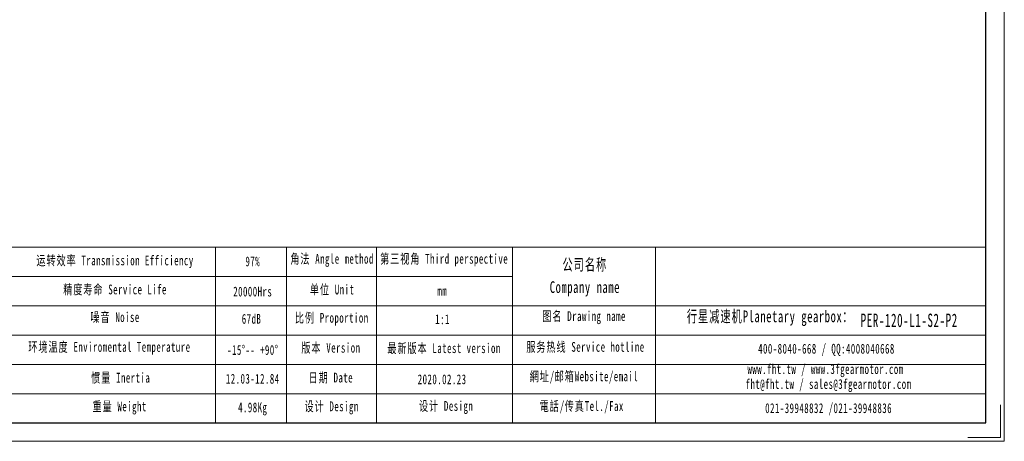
# Model space of a CAD drawing. Header units: millimetres. Extents: x -29 to 312, y -18 to 223.
# Tile 2 of 4: x 94 to 312, y -18 to 75. Entities that reach past the tile are written whole.
import ezdxf

# ---------------------------------------------------------------- set-up
doc = ezdxf.new("R2010")
doc.units = ezdxf.units.MM
doc.layers.add('SLD-0', color=7, linetype='Continuous', lineweight=18)
doc.layers.add('图框_外框线', color=7, linetype='Continuous', lineweight=18)
doc.styles.add('标准', font='txt', dxfattribs={"width": 0.667})

msp = doc.modelspace()

# ---------------------------------------------------------------- linework, layer by layer
at = {"layer": 'SLD-0'}
msp.add_line((136.9946, 24.8508), (136.9946, -14.0906), dxfattribs=at)
at = {"layer": '图框_外框线'}
for p, q in [((1.108, 24.8508), (307.6884, 24.8508)), ((152.7516, 24.8508), (152.7516, -13.8746)), ((172.6447, 24.8508), (172.6447, -14.0906)), ((202.7927, 24.8508), (202.7927, -14.0906)), ((234.4479, 24.8508), (234.4479, -14.0906)), ((30.4882, 18.3534), (202.7927, 18.3534)), ((1.108, 11.856), (307.6884, 11.856)), ((30.4882, 5.3586), (307.6884, 5.3586)), ((30.4882, -1.1387), (307.6884, -1.1387)), ((30.4882, -7.6361), (307.6884, -7.6361))]:
    msp.add_line(p, q, dxfattribs=at)
at = {"layer": '图框_外框线', "color": 3}
msp.add_lwpolyline([(-28.9908, -18.147), (311.7448, -18.147), (311.7448, 222.8018), (-28.9908, 222.8018)], close=True, dxfattribs=at)
at = {"layer": '图框_外框线', "color": 3, "lineweight": 25}
msp.add_lwpolyline([(-8.7089, -14.0906), (307.6884, -14.0906), (307.6884, 218.7454), (-8.7089, 218.7454)], close=True, dxfattribs=at)
at = {"layer": '图框_外框线', "color": 3}
msp.add_lwpolyline([(310.9335, -10.0342), (310.9335, -17.3357), (303.6321, -17.3357)], dxfattribs=at)

# ---------------------------------------------------------------- texts
at = {"layer": 'SLD-0', "color": 1, "attachment_point": 2, "line_spacing_factor": 1.15057, "style": '标准'}
for s, insert, char_height, width in [('\\T1.1;运转效率 Transmission Efficiency', (114.7348, 22.9976), 2.165793, 36.804524), ('\\T1.1;97%', (145.2401, 22.7765), 2.16579, 27.697647), ('\\T1.1;角法 Angle method ', (162.8038, 23.3546), 2.165793, 27.697647), ('\\T1.1;第三视角 Third perspective', (187.6427, 23.3546), 2.165793, 33.193786), ('\\T1.1;公司名称\\PCompany name', (218.8211, 22.2857), 2.598952, 33.648313), ('\\T1.1;精度寿命 Service Life', (114.7348, 16.561), 2.165793, 28.888935), ('\\T1.1;20000Hrs', (145.2401, 16.1012), 2.165793, 27.697647), ('\\T1.1;单位 Unit', (162.8158, 16.5524), 2.165793, 27.697647), ('\\T1.1;mm', (187.2345, 16.2458), 2.16579, 27.697647), ('\\T1.1;图名 Drawing name', (218.6434, 10.6583), 2.165793, 27.697647), ('\\T1.1;  行星减速机Planetary gearbox：', (258.5712, 10.8254), 2.598952, 40.875381), ('\\T1.1;噪音 Noise', (114.7348, 10.4345), 2.165793, 19.110852), ('\\T1.1;67dB', (144.9734, 10.0557), 2.16579, 14.291688), ('\\T1.1;比例 Proportion', (162.7365, 10.2862), 2.165793, 18.648913), ('\\T1.1;1:1', (187.2879, 9.9643), 2.16579, 27.697647), ('{\\fSimSun|b1|i0|c134|p2;\\W0.90705x;\\T1.10000;PER-120-L1-S2-P2}', (290.6801, 10.1353), 2.97, 28.231461), ('\\T1.1;环境温度 Enviromental Temperature', (113.4932, 3.8428), 2.165793, 36.494102), ('\\T1.1;-15%%D-- +90%%D', (145.2401, 3.1682), 2.165793, 18.578775), ('\\T1.1;版本 Version', (162.5582, 3.6535), 2.165793, 27.697647), ('\\T1.1;最新版本 Latest version', (187.6254, 3.559), 2.165793, 27.697647), ('\\T1.1;服务热线 Service hotline', (218.9505, 3.848), 2.165793, 30.85784), ('\\T1.1;400-8040-668 / QQ:4008040668', (272.3382, 3.4342), 2.165793, 63.057959), ('\\T1.1;www.fht.tw / www.3fgearmotor.com ', (272.1385, -1.0769), 2.165793, 63.128945), ('\\T1.1;惯量 Inertia', (115.9765, -2.9816), 2.165793, 19.566322), ('\\T1.1;12.03-12.84', (145.2401, -3.2172), 2.165793, 14.648217), ('\\T1.1;日期 Date', (162.5366, -2.9553), 2.165793, 27.697647), ('\\T1.1;2020.02.23', (187.1918, -3.3316), 2.165793, 27.697647), ('\\T1.1;網址/邮箱Website/email', (218.6133, -2.6772), 2.165793, 32.120107), ('{\\T1.10000;fht@fht.tw / sales@3fgearmotor.com }', (272.7985, -4.3748), 2.165793, 63.128945), ('\\T1.1;重量 Weight', (115.7437, -9.3407), 2.165793, 16.840787), ('\\T1.1;4.98Kg', (145.2401, -9.5506), 2.165793, 14.491006), ('\\T1.1;设计 Design', (162.7146, -9.3173), 2.165793, 27.697647), ('\\T1.1;设计 Design', (188.0794, -9.2317), 2.165793, 27.697647), ('\\T1.1;電話/传真Tel./Fax', (218.1281, -9.2532), 2.165793, 32.506417), ('\\T1.1;021-39948832 /021-39948836 ', (272.8212, -9.7268), 2.165793, 48.203725)]:
    msp.add_mtext(s, dxfattribs=dict(at, insert=insert, char_height=char_height, width=width))

doc.saveas('drawing.dxf')
